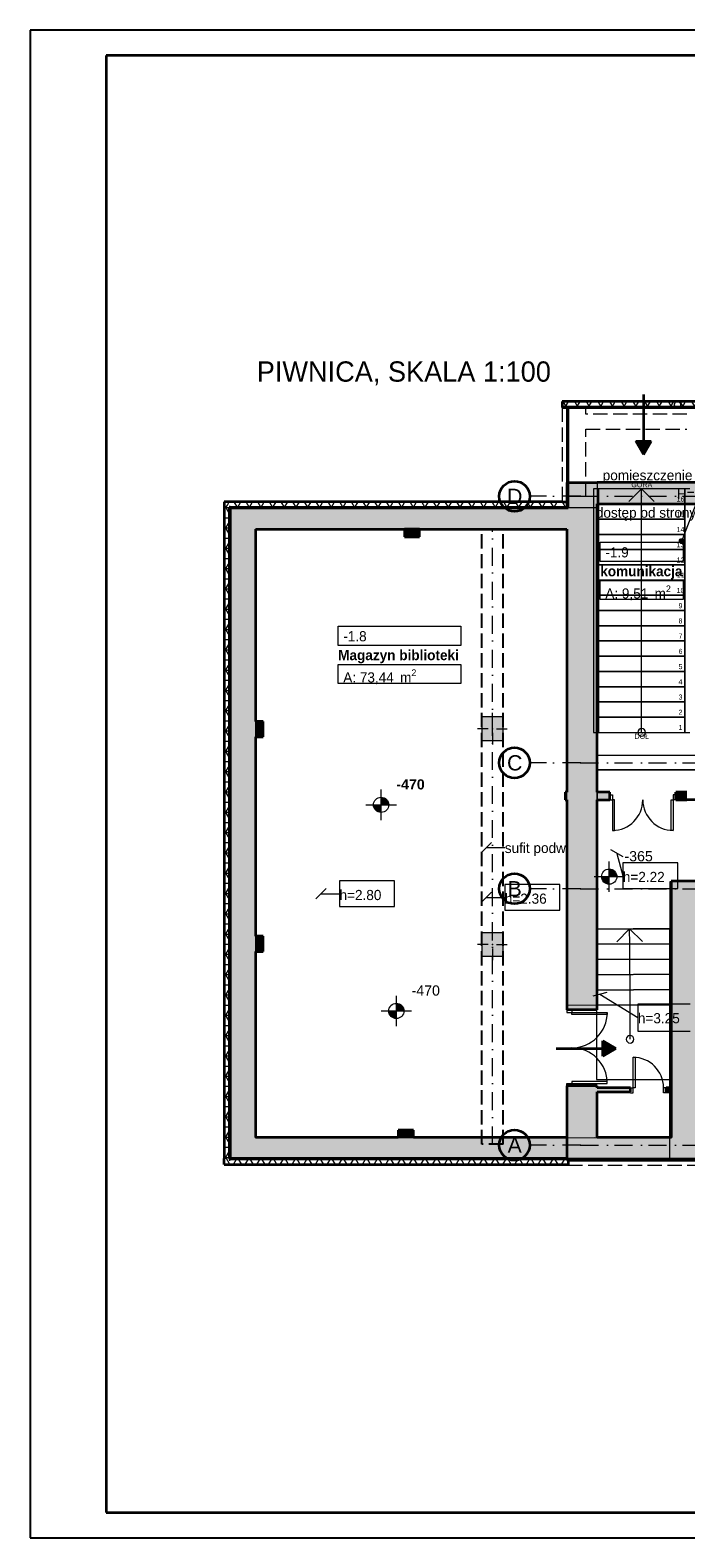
# Model space of a CAD drawing. Header units: millimetres. Extents: x 82175 to 237000, y 24756 to 471700.
# Tile 237 of 256: x 82175 to 95098, y 441492 to 471192. Entities that reach past the tile are written whole.
import ezdxf

# ---------------------------------------------------------------- set-up
doc = ezdxf.new("R2010")
doc.units = ezdxf.units.MM
for name, pattern in [('Krawędzie ukryte', [3.912222, 2.822222, -1.09]), ('Kropki i Kreski', [6.702778, 3.527778, -1.763889, 0, -1.411111]), ('Przerywana', [5.644444, 2.822222, -2.822222])]:
    doc.linetypes.add(name, pattern=pattern)
for name, color, linetype in [('- A - ocieplenie', 8, 'Continuous'), ('- strefy pomieszczeń', 8, 'Continuous'), ('2D - Ogólne', 8, 'Continuous'), ('CP_LINENORM', 253, 'Continuous'), ('Drzwi Archicad', 8, 'Continuous'), ('Instalacje - Wod_Kan', 8, 'Continuous'), ('Konstrukcja - Belki', 8, 'Continuous'), ('Konstrukcja - Siatka mod', 8, 'Continuous'), ('Konstrukcja - Stropy', 8, 'Continuous'), ('Konstrukcja - Słupy', 8, 'Continuous'), ('Konstrukcja - Ściany działowe', 8, 'Continuous'), ('Konstrukcja - Ściany nośne wew..P', 8, 'Continuous'), ('Konstrukcja - Ściany zewnętrzne', 8, 'Continuous'), ('Opisy - Etykiety', 8, 'Continuous'), ('Opisy - Tekst', 8, 'Continuous'), ('Wykończenie - Podłogi', 8, 'Continuous'), ('Wymiarowanie - Poziomy', 8, 'Continuous')]:
    doc.layers.add(name, color=color, linetype=linetype)
doc.layers.add('CP_FRREF', color=251, linetype='Continuous', lineweight=35)
doc.styles.add('STYL_AUTOMATYCZNY_1', font='arial.ttf')
doc.styles.add('STYL_AUTOMATYCZNY_3', font='arial.ttf')
doc.styles.add('STYL_AUTOMATYCZNY_4', font='arial.ttf')
doc.styles.add('STYL_AUTOMATYCZNY_5', font='txt')
doc.styles.add('STYL_AUTOMATYCZNY_6', font='txt')
doc.styles.add('STYL_AUTOMATYCZNY_9', font='txt')
pattern_1 = [(0, (-135208.59, 738186.62), (0, 200), []), (60, (-135208.59, 738186.62), (-173.20508, 100), []), (120, (-135208.59, 738186.62), (173.20508, 100), [])]

msp = doc.modelspace()

# ---------------------------------------------------------------- hatches: boundary and pattern name
at = {"layer": '- A - ocieplenie', "linetype": 'Continuous', "lineweight": 13}
h = msp.add_hatch(dxfattribs=at)
h.set_pattern_fill('Siatka_trójkątna_0001', color=8, style=0, pattern_type=2)
h.set_pattern_definition(pattern_1)
h.paths.add_polyline_path([(92660, 463759), (92780, 463759), (92660, 463879)])
h = msp.add_hatch(dxfattribs=at)
h.set_pattern_fill('Siatka_trójkątna_0001', color=8, style=0, pattern_type=2)
h.set_pattern_definition(pattern_1)
h.paths.add_polyline_path([(95740, 463879), (92660, 463879), (92780, 463759), (95620, 463759)])
h = msp.add_hatch(dxfattribs=at)
h.set_pattern_fill('Siatka_trójkątna_0001', color=8, style=0, pattern_type=2)
h.set_pattern_definition(pattern_1)
h.paths.add_polyline_path([(92760, 463759), (92760, 461779), (92780, 461779), (92780, 463759)])
h = msp.add_hatch(dxfattribs=at)
h.set_pattern_fill('Siatka_trójkątna_0001', color=8, style=0, pattern_type=2)
h.set_pattern_definition(pattern_1)
h.paths.add_polyline_path([(86000, 461779), (86120, 461779), (86000, 461899)])
h = msp.add_hatch(dxfattribs=at)
h.set_pattern_fill('Siatka_trójkątna_0001', color=8, style=0, pattern_type=2)
h.set_pattern_definition(pattern_1)
h.paths.add_polyline_path([(86000, 461899), (86120, 461779), (86120, 461899)])
h = msp.add_hatch(dxfattribs=at)
h.set_pattern_fill('Siatka_trójkątna_0001', color=8, style=0, pattern_type=2)
h.set_pattern_definition(pattern_1)
h.paths.add_polyline_path([(86120, 461779), (92780, 461779), (92660, 461899), (86120, 461899)])
h = msp.add_hatch(dxfattribs=at)
h.set_pattern_fill('Siatka_trójkątna_0001', color=8, style=0, pattern_type=2)
h.set_pattern_definition(pattern_1)
h.paths.add_polyline_path([(92660, 461899), (92780, 461779), (92780, 461899)])
h = msp.add_hatch(dxfattribs=at)
h.set_pattern_fill('Siatka_trójkątna_0001', color=8, style=0, pattern_type=2)
h.set_pattern_definition(pattern_1)
h.paths.add_polyline_path([(86000, 461779), (86000, 448966), (86120, 448966), (86120, 461779)])
h = msp.add_hatch(dxfattribs=at)
h.set_pattern_fill('Siatka_trójkątna_0001', color=256, style=0, pattern_type=2)
h.set_pattern_definition(pattern_1)
h.paths.add_polyline_path([(86100, 461799), (86120, 461779), (86120, 461799)])
h = msp.add_hatch(dxfattribs=at)
h.set_pattern_fill('Siatka_trójkątna_0001', color=8, style=0, pattern_type=2)
h.set_pattern_definition(pattern_1)
h.paths.add_polyline_path([(86100, 461779), (86100, 448966), (86120, 448966), (86120, 461779)])
h = msp.add_hatch(dxfattribs=at)
h.set_pattern_fill('Siatka_trójkątna_0001', color=256, style=0, pattern_type=2)
h.set_pattern_definition(pattern_1)
h.paths.add_polyline_path([(92760, 461779), (92780, 461779), (92760, 461799)])
h = msp.add_hatch(dxfattribs=at)
h.set_pattern_fill('Siatka_trójkątna_0001', color=8, style=0, pattern_type=2)
h.set_pattern_definition(pattern_1)
h.paths.add_polyline_path([(86120, 448966), (86000, 448966), (86000, 448846)])
h = msp.add_hatch(dxfattribs=at)
h.set_pattern_fill('Siatka_trójkątna_0001', color=8, style=0, pattern_type=2)
h.set_pattern_definition(pattern_1)
h.paths.add_polyline_path([(86120, 448966), (86000, 448846), (86120, 448846)])
h = msp.add_hatch(dxfattribs=at)
h.set_pattern_fill('Siatka_trójkątna_0001', color=8, style=0, pattern_type=2)
h.set_pattern_definition(pattern_1)
h.paths.add_polyline_path([(86120, 448846), (92780, 448846), (92780, 448966), (86120, 448966)])
h = msp.add_hatch(dxfattribs=at)
h.set_pattern_fill('Siatka_trójkątna_0001', color=8, style=0, pattern_type=2)
h.set_pattern_definition(pattern_1)
h.paths.add_polyline_path([(92780, 448934), (102116, 448934), (102116, 448954), (92780, 448954)])
at = {"linetype": 'Continuous', "lineweight": 35}
for points in [[(94265, 462834), (94415, 463094), (94115, 463094)], [(93720, 451130), (93460, 451280), (93460, 450980)]]:
    msp.add_hatch(color=8, dxfattribs=at).paths.add_polyline_path(points)
at = {"layer": '2D - Ogólne', "linetype": 'Continuous', "lineweight": 13}
msp.add_hatch(color=8, dxfattribs=at).paths.add_polyline_path([(94970, 461128), (94974, 461109), (94985, 461093), (95001, 461082), (95020, 461078), (95039, 461082), (95055, 461093), (95066, 461109), (95070, 461128), (95066, 461147), (95055, 461164), (95039, 461174), (95020, 461178), (95001, 461174), (94985, 461164), (94974, 461147)])
at = {"layer": 'Konstrukcja - Słupy', "linetype": 'Continuous', "lineweight": 13}
for points in [[(91075, 457202), (91495, 457202), (91495, 457662), (91075, 457662)], [(91075, 452952), (91495, 452952), (91495, 453412), (91075, 453412)]]:
    msp.add_hatch(color=8, dxfattribs=at).paths.add_polyline_path(points)
at = {"layer": 'Konstrukcja - Ściany działowe', "linetype": 'Continuous', "lineweight": 13}
for points in [[(92717, 456178), (92717, 456028), (93600, 456028), (93600, 456178)], [(94900, 456178), (94900, 456028), (95120, 456028), (95120, 456178)], [(93350, 450358), (93350, 450278), (94008, 450278), (94008, 450358)], [(94708, 450358), (94708, 450278), (94770, 450278), (94770, 450358)]]:
    msp.add_hatch(color=8, dxfattribs=at).paths.add_polyline_path(points)
at = {"layer": 'Konstrukcja - Ściany nośne wew..P', "linetype": 'Continuous', "lineweight": 13}
for points in [[(92750, 462279), (93350, 461859), (93350, 462279)], [(92750, 461859), (93350, 461859), (92750, 462279)], [(92750, 461859), (92750, 456626), (93350, 456626), (93350, 461859)], [(89850, 461214), (89850, 461359), (89550, 461359), (89550, 461214)], [(86765, 457574), (86620, 457574), (86620, 457274), (86765, 457274)], [(92750, 456178), (93350, 456178), (93350, 456626), (92750, 456626)], [(92750, 455806), (93350, 455806), (93350, 456028), (92750, 456028)], [(93350, 451894), (93350, 455806), (92750, 455806), (92750, 451894)], [(95620, 449379), (95620, 454427), (94810, 454427), (94810, 449379)], [(86765, 453344), (86620, 453344), (86620, 453044), (86765, 453044)], [(93350, 449379), (93350, 450394), (92750, 450394), (92750, 449379)], [(89430, 449524), (89430, 449379), (89730, 449379), (89730, 449524)], [(93350, 449379), (92750, 448959), (93350, 448959)], [(93350, 449379), (92750, 449379), (92750, 448959)], [(93350, 448959), (94810, 448959), (94810, 449379), (93350, 449379)], [(95620, 449379), (94810, 448959), (95620, 448959)], [(95620, 449379), (94810, 449379), (94810, 448959)]]:
    msp.add_hatch(color=8, dxfattribs=at).paths.add_polyline_path(points)
at = {"layer": 'Konstrukcja - Ściany zewnętrzne', "linetype": 'Continuous', "lineweight": 13}
for points in [[(93350, 461859), (95578, 461859), (95578, 462279), (93350, 462279)], [(86120, 461779), (86620, 461359), (86620, 461779)], [(86120, 461359), (86620, 461359), (86120, 461779)], [(86620, 461359), (92750, 461359), (92750, 461779), (86620, 461779)], [(86120, 461359), (86120, 449379), (86620, 449379), (86620, 461359)], [(86620, 449379), (86120, 448959), (86620, 448959)], [(86620, 449379), (86120, 449379), (86120, 448959)], [(86620, 448959), (92750, 448959), (92750, 449379), (86620, 449379)]]:
    msp.add_hatch(color=8, dxfattribs=at).paths.add_polyline_path(points)
at = {"layer": 'Wymiarowanie - Poziomy', "linetype": 'Continuous', "lineweight": 13}
for points in [[(89092, 455932), (88942, 455932), (88953, 455875), (88986, 455826), (89034, 455794), (89092, 455782)], [(89092, 455932), (89242, 455932), (89230, 455990), (89198, 456038), (89149, 456071), (89092, 456082)], [(93588, 454517), (93438, 454517), (93450, 454460), (93482, 454411), (93531, 454378), (93588, 454367)], [(93588, 454517), (93738, 454517), (93727, 454574), (93694, 454623), (93646, 454656), (93588, 454667)], [(89392, 451871), (89242, 451871), (89254, 451814), (89286, 451765), (89335, 451732), (89392, 451721)], [(89392, 451871), (89542, 451871), (89531, 451928), (89498, 451977), (89450, 452010), (89392, 452021)]]:
    msp.add_hatch(color=8, dxfattribs=at).paths.add_polyline_path(points)

# ---------------------------------------------------------------- linework, layer by layer
at = {"layer": '- A - ocieplenie', "color": 8, "linetype": 'Continuous', "lineweight": 35, "ltscale": 100}
for p, q in [((92660, 463759), (92780, 463759)), ((92660, 463759), (92780, 463759)), ((92660, 461899), (92780, 461899)), ((92660, 461899), (92780, 461899)), ((86120, 461799), (86120, 461779)), ((86120, 461799), (86120, 461779)), ((92760, 461799), (92760, 461779)), ((92760, 461799), (92760, 461779)), ((86120, 448946), (86120, 448966)), ((86120, 448946), (86120, 448966))]:
    msp.add_line(p, q, dxfattribs=at)
at = {"layer": '- A - ocieplenie', "color": 8, "linetype": 'Continuous', "lineweight": 35, "ltscale": 100, "flags": 128}
for points in [[(92660, 463879), (92660, 463759)], [(95740, 463879), (92660, 463879)], [(92760, 463759), (92760, 461799)], [(92780, 463759), (95620, 463759)], [(92780, 461779), (92780, 463759)], [(86000, 461899), (86000, 461779)], [(92660, 461899), (86000, 461899)], [(92780, 461779), (92780, 461899)], [(86000, 461779), (86000, 448966)], [(86100, 461799), (86120, 461799)], [(86100, 461779), (86100, 448966)], [(86120, 448966), (86120, 461779)], [(86120, 461779), (92780, 461779)], [(86120, 448966), (86120, 461779)], [(92780, 461779), (92760, 461779)], [(86000, 448846), (86000, 448966)], [(86000, 448846), (92780, 448846)], [(86100, 448946), (86120, 448946)], [(92780, 448966), (86120, 448966)], [(92780, 448966), (92780, 448846)], [(102116, 448954), (92780, 448954)], [(92780, 448934), (102116, 448934)]]:
    msp.add_lwpolyline(points, dxfattribs=at)
at = {"layer": '- A - ocieplenie', "color": 8, "linetype": 'Krawędzie ukryte', "lineweight": 20, "ltscale": 100, "flags": 128}
for points in [[(92660, 463759), (92660, 461899)], [(92780, 461899), (92780, 463759)], [(102116, 448954), (92780, 448954)], [(92780, 448934), (92780, 448834)], [(92780, 448834), (102116, 448834)]]:
    msp.add_lwpolyline(points, dxfattribs=at)
at = {"layer": '- A - ocieplenie', "color": 8, "linetype": 'Continuous', "lineweight": 20, "ltscale": 100, "flags": 128}
for points in [[(92760, 461799), (86120, 461799)], [(86120, 461779), (92760, 461779)], [(92780, 448966), (86120, 448966)], [(86120, 448946), (92780, 448946)], [(92780, 448966), (92780, 448946)]]:
    msp.add_lwpolyline(points, dxfattribs=at)
at = {"layer": '- strefy pomieszczeń', "color": 8, "linetype": 'Continuous', "lineweight": 13, "ltscale": 100}
for p, q in [((93411, 461103), (95043, 461103)), ((93411, 460727), (93411, 461103)), ((95043, 461103), (95043, 460727)), ((95043, 460727), (93411, 460727)), ((93411, 460350), (95043, 460350)), ((93411, 459974), (93411, 460350)), ((95043, 460350), (95043, 459974)), ((95043, 459974), (93411, 459974)), ((88246, 459450), (90665, 459450)), ((88246, 459073), (88246, 459450)), ((90665, 459450), (90665, 459073)), ((90665, 459073), (88246, 459073)), ((88246, 458697), (90665, 458697)), ((88246, 458320), (88246, 458697)), ((90665, 458697), (90665, 458320)), ((90665, 458320), (88246, 458320))]:
    msp.add_line(p, q, dxfattribs=at)
at = {"color": 8, "linetype": 'Continuous', "lineweight": 35, "ltscale": 100}
for p, q in [((94265, 464015), (94265, 463094)), ((94115, 463094), (94415, 463094)), ((94265, 462834), (94115, 463094)), ((94265, 462834), (94415, 463094)), ((93460, 450980), (93460, 451280)), ((93720, 451130), (93460, 451280)), ((92540, 451130), (93460, 451130)), ((93720, 451130), (93460, 450980))]:
    msp.add_line(p, q, dxfattribs=at)
at = {"color": 8, "linetype": 'Continuous', "lineweight": 18, "ltscale": 100}
for p, q in [((93377, 462159), (93277, 462159)), ((93277, 462159), (93277, 457359)), ((93377, 457359), (93377, 462159)), ((95077, 462159), (93377, 462159)), ((93377, 462159), (93377, 461859)), ((93977, 461909), (94227, 462159)), ((94227, 461859), (94227, 462159)), ((94227, 462159), (94477, 461909)), ((95177, 462159), (95077, 462159)), ((95077, 462159), (95077, 457359)), ((95077, 461859), (95077, 462159)), ((95077, 461859), (93377, 461859)), ((93377, 461859), (93377, 461559)), ((93377, 461859), (95077, 461859)), ((94227, 457659), (94227, 461859)), ((95077, 461559), (95077, 461859)), ((95077, 461559), (93377, 461559)), ((93377, 461559), (93377, 461259)), ((93377, 461559), (95077, 461559)), ((95077, 461259), (95077, 461559)), ((95077, 461259), (93377, 461259)), ((93377, 461259), (93377, 460959)), ((93377, 461259), (95077, 461259)), ((95077, 460959), (95077, 461259)), ((95077, 460959), (93377, 460959)), ((93377, 460959), (93377, 460659)), ((93377, 460959), (95077, 460959)), ((95077, 460659), (95077, 460959)), ((95077, 460659), (93377, 460659)), ((93377, 460659), (93377, 460359)), ((93377, 460659), (95077, 460659)), ((95077, 460359), (95077, 460659)), ((95077, 460359), (93377, 460359)), ((93377, 460359), (93377, 460059)), ((93377, 460359), (95077, 460359)), ((95077, 460059), (95077, 460359)), ((95077, 460059), (93377, 460059)), ((93377, 460059), (93377, 459759)), ((93377, 460059), (95077, 460059)), ((95077, 459759), (95077, 460059)), ((95077, 459759), (93377, 459759)), ((93377, 459759), (93377, 459459)), ((93377, 459759), (95077, 459759)), ((95077, 459459), (95077, 459759)), ((95077, 459459), (93377, 459459)), ((93377, 459459), (93377, 459159)), ((93377, 459459), (95077, 459459)), ((95077, 459159), (95077, 459459)), ((95077, 459159), (93377, 459159)), ((93377, 459159), (93377, 458859)), ((93377, 459159), (95077, 459159)), ((95077, 458859), (95077, 459159)), ((95077, 458859), (93377, 458859)), ((93377, 458859), (93377, 458559)), ((93377, 458859), (95077, 458859)), ((95077, 458559), (95077, 458859)), ((95077, 458559), (93377, 458559)), ((93377, 458559), (93377, 458259)), ((93377, 458559), (95077, 458559)), ((95077, 458259), (95077, 458559)), ((95077, 458259), (93377, 458259)), ((93377, 458259), (93377, 457959)), ((93377, 458259), (95077, 458259)), ((95077, 457959), (95077, 458259)), ((95077, 457959), (93377, 457959)), ((93377, 457959), (93377, 457659)), ((93377, 457959), (95077, 457959)), ((95077, 457659), (95077, 457959)), ((95077, 457659), (93377, 457659)), ((93377, 457659), (93377, 457359)), ((93377, 457659), (95077, 457659)), ((94227, 457359), (94227, 457659)), ((95077, 457359), (95077, 457659)), ((93277, 457359), (93377, 457359)), ((93377, 457359), (95077, 457359)), ((95077, 457359), (95177, 457359)), ((94780, 453493), (93340, 453484)), ((93340, 453484), (93342, 453184)), ((93741, 453236), (93990, 453488)), ((93992, 453188), (93990, 453488)), ((93990, 453488), (94241, 453240)), ((94782, 453193), (94780, 453493)), ((94782, 453193), (93342, 453184)), ((93342, 453184), (94782, 453193)), ((93342, 453184), (93344, 452884)), ((93999, 451988), (93992, 453188)), ((94784, 452893), (94782, 453193)), ((94784, 452893), (93344, 452884)), ((93344, 452884), (94784, 452893)), ((93344, 452884), (93345, 452584)), ((94785, 452593), (94784, 452893)), ((94785, 452593), (93345, 452584)), ((93345, 452584), (94785, 452593)), ((93345, 452584), (93347, 452284)), ((94787, 452293), (94785, 452593)), ((94787, 452293), (93347, 452284)), ((93347, 452284), (94787, 452293)), ((93347, 452284), (93349, 451984)), ((94789, 451993), (94787, 452293)), ((93339, 451964), (93339, 450524)), ((93349, 451964), (93339, 451964)), ((94789, 451993), (93349, 451984)), ((93349, 451984), (94789, 451993)), ((93349, 451984), (93349, 451964)), ((93999, 451986), (93999, 451988)), ((93999, 451314), (93999, 451986)), ((94789, 451988), (94789, 451993)), ((94789, 450524), (94789, 451988)), ((93339, 450524), (94789, 450524))]:
    msp.add_line(p, q, dxfattribs=at)
for centre, start, end in [((94227, 457359), 0, 180), ((94227, 457359), 180, 0), ((93999, 451314), 0, 180), ((93999, 451314), 180, 0)]:
    msp.add_arc(centre, 75, start, end, dxfattribs=at)
at = {"layer": '2D - Ogólne', "color": 8, "linetype": 'Continuous', "lineweight": 20, "ltscale": 100}
msp.add_line((95038, 461175), (96236, 464311), dxfattribs=at)
at = {"layer": '2D - Ogólne', "color": 8, "linetype": 'Continuous', "lineweight": 13, "ltscale": 100}
msp.add_circle((95020, 461128), 50, dxfattribs=at)
at = {"layer": 'CP_FRREF'}
for p, q in [((136675, 470692), (83675, 470692)), ((83675, 470692), (83675, 441992)), ((83675, 441992), (136675, 441992))]:
    msp.add_line(p, q, dxfattribs=at)
at = {"layer": 'CP_LINENORM', "linetype": 'Continuous'}
for p, q in [((137175, 471192), (82175, 471192)), ((82175, 471192), (82175, 441492)), ((82175, 441492), (137175, 441492))]:
    msp.add_line(p, q, dxfattribs=at)
at = {"layer": 'Drzwi Archicad', "color": 8, "linetype": 'Continuous', "lineweight": 13, "ltscale": 100}
for p, q in [((93600, 456128), (93650, 456128)), ((93600, 456028), (93650, 456028)), ((93650, 456128), (93650, 456028)), ((93650, 456028), (93650, 455428)), ((93690, 456028), (93650, 456028)), ((93690, 455428), (93690, 456028)), ((94810, 455428), (94810, 456028)), ((94810, 456028), (94850, 456028)), ((94900, 456128), (94850, 456128)), ((94850, 456128), (94850, 456028)), ((94900, 456028), (94850, 456028)), ((94850, 456028), (94850, 455428)), ((93650, 455428), (93690, 455428)), ((94850, 455428), (94810, 455428)), ((92750, 451894), (92750, 451844)), ((92750, 451844), (92850, 451844)), ((92850, 451894), (92850, 451844)), ((92850, 451844), (93550, 451844)), ((92850, 451804), (92850, 451844)), ((93550, 451804), (92850, 451804)), ((93550, 451844), (93550, 451804)), ((94058, 450358), (94058, 450958)), ((94058, 450958), (94098, 450958)), ((94098, 450958), (94098, 450358)), ((92750, 450394), (92750, 450444)), ((92750, 450444), (92850, 450444)), ((93550, 450484), (92850, 450484)), ((92850, 450484), (92850, 450444)), ((92850, 450394), (92850, 450444)), ((92850, 450444), (93550, 450444)), ((93550, 450444), (93550, 450484)), ((94008, 450358), (94058, 450358)), ((94008, 450258), (94058, 450258)), ((94058, 450258), (94058, 450358)), ((94098, 450358), (94058, 450358)), ((94708, 450358), (94658, 450358)), ((94658, 450258), (94658, 450358)), ((94708, 450258), (94658, 450258))]:
    msp.add_line(p, q, dxfattribs=at)
at = {"layer": 'Drzwi Archicad', "color": 8, "linetype": 'Continuous', "lineweight": 35, "ltscale": 100}
for p, q in [((95620, 456028), (95060, 456028)), ((95620, 454427), (95060, 454427))]:
    msp.add_line(p, q, dxfattribs=at)
at = {"layer": 'Drzwi Archicad', "color": 8, "linetype": 'Continuous', "lineweight": 13, "ltscale": 100}
for centre, radius, start, end in [((93650, 456028), 600, 270, 0), ((94850, 456028), 600, 180, 270), ((92850, 451844), 700, 270, 0), ((92850, 450444), 700, 0, 90), ((94058, 450358), 600, 0, 90)]:
    msp.add_arc(centre, radius, start, end, dxfattribs=at)
at = {"layer": 'Instalacje - Wod_Kan', "color": 8, "linetype": 'Przerywana', "lineweight": 20, "ltscale": 100, "flags": 128}
for points in [[(94935, 463879, 0.414214), (94870, 463814, 0.414214), (94935, 463749, 0.414214), (95000, 463814, 0.414214)], [(94935, 463874, -1), (94935, 463754, -1)]]:
    msp.add_lwpolyline(points, format="xyb", close=True, dxfattribs=at)
at = {"layer": 'Konstrukcja - Belki', "color": 8, "linetype": 'Krawędzie ukryte', "lineweight": 25, "ltscale": 100}
for p, q in [((91075, 449245), (91075, 461359)), ((91495, 461359), (91075, 461359)), ((91495, 449245), (91495, 461359)), ((91495, 449245), (91075, 449245))]:
    msp.add_line(p, q, dxfattribs=at)
at = {"layer": 'Konstrukcja - Belki', "color": 8, "linetype": 'Kropki i Kreski', "lineweight": 13, "ltscale": 100}
msp.add_line((91285, 449245), (91285, 461359), dxfattribs=at)
at = {"layer": 'Konstrukcja - Siatka mod', "color": 8, "linetype": 'Kropki i Kreski', "lineweight": 13, "ltscale": 100}
for p, q in [((93022, 462009), (92022, 462009)), ((93022, 462009), (122467, 462009)), ((93022, 456759), (92022, 456759)), ((93022, 456759), (122467, 456759)), ((93022, 454279), (92022, 454279)), ((93022, 454279), (122467, 454279)), ((93022, 449229), (92022, 449229)), ((93022, 449229), (122467, 449229))]:
    msp.add_line(p, q, dxfattribs=at)
at = {"layer": 'Konstrukcja - Siatka mod', "color": 8, "linetype": 'Continuous', "lineweight": 35, "ltscale": 100}
for centre in [(91722, 462009), (91722, 456759), (91722, 454279), (91722, 449229)]:
    msp.add_circle(centre, 300, dxfattribs=at)
at = {"layer": 'Konstrukcja - Siatka mod', "color": 8, "linetype": 'Kropki i Kreski', "lineweight": 13, "ltscale": 100}
for p in [(93022, 462009), (93022, 462009), (93022, 456759), (93022, 456759), (93022, 454279), (93022, 454279), (93022, 449229), (93022, 449229)]:
    msp.add_point(p, dxfattribs=at)
at = {"layer": 'Konstrukcja - Stropy', "color": 8, "linetype": 'Continuous', "lineweight": 13, "ltscale": 100, "flags": 128}
for points in [[(113520, 462289), (93350, 462289), (93350, 456620), (95620, 456620), (95620, 454427), (104440, 454427), (104440, 456609), (113520, 456609)], [(93350, 461779), (86120, 461779), (86120, 448954), (92929, 448961), (92929, 448961), (94780, 448954), (94780, 453493), (93350, 453484)], [(93350, 461779), (86120, 461779), (86120, 448954), (92929, 448961), (92929, 448961), (94780, 448954), (94780, 453493), (93350, 453484)], [(93350, 453487), (94791, 453487), (94791, 454422), (97556, 454422), (97556, 456178), (96520, 456178), (96520, 456620), (93350, 456620)], [(93350, 453487), (94791, 453487), (94791, 454422), (97556, 454422), (97556, 456178), (96520, 456178), (96520, 456620), (93350, 456620)]]:
    msp.add_lwpolyline(points, close=True, dxfattribs=at)
at = {"layer": 'Konstrukcja - Słupy', "color": 8, "linetype": 'Continuous', "lineweight": 13, "ltscale": 100}
for p, q in [((91285, 457512), (91285, 457742)), ((91205, 457432), (90995, 457432)), ((91365, 457432), (91575, 457432)), ((91285, 457352), (91285, 457122)), ((91285, 453262), (91285, 453492)), ((91205, 453182), (90995, 453182)), ((91285, 453102), (91285, 452872)), ((91365, 453182), (91575, 453182))]:
    msp.add_line(p, q, dxfattribs=at)
at = {"layer": 'Konstrukcja - Słupy', "color": 8, "linetype": 'Continuous', "lineweight": 13, "ltscale": 100, "flags": 128}
for points in [[(91075, 457202), (91495, 457202), (91495, 457662), (91075, 457662)], [(91075, 452952), (91495, 452952), (91495, 453412), (91075, 453412)]]:
    msp.add_lwpolyline(points, close=True, dxfattribs=at)
at = {"layer": 'Konstrukcja - Słupy', "color": 8, "linetype": 'Continuous', "lineweight": 13, "ltscale": 100}
for p in [(91285, 457432), (91285, 453182)]:
    msp.add_point(p, dxfattribs=at)
at = {"layer": 'Konstrukcja - Ściany działowe', "color": 8, "linetype": 'Continuous', "lineweight": 35, "ltscale": 100}
for p, q in [((93600, 456028), (93600, 456178)), ((94900, 456028), (94900, 456178)), ((94008, 450278), (94008, 450358)), ((94708, 450278), (94708, 450358))]:
    msp.add_line(p, q, dxfattribs=at)
at = {"layer": 'Konstrukcja - Ściany działowe', "color": 8, "linetype": 'Continuous', "lineweight": 35, "ltscale": 100, "flags": 128}
for points in [[(92750, 456178), (92717, 456178)], [(92717, 456178), (92717, 456028)], [(92717, 456028), (92750, 456028)], [(93600, 456178), (93350, 456178)], [(93350, 456028), (93600, 456028)], [(95120, 456178), (94900, 456178)], [(94900, 456028), (95120, 456028)], [(94008, 450358), (93350, 450358)], [(93350, 450278), (94008, 450278)], [(94770, 450358), (94708, 450358)], [(94708, 450278), (94770, 450278)], [(94770, 450278), (94770, 450358)]]:
    msp.add_lwpolyline(points, dxfattribs=at)
at = {"layer": 'Konstrukcja - Ściany nośne wew..P', "color": 8, "linetype": 'Continuous', "lineweight": 35, "ltscale": 100}
for p, q in [((95620, 456028), (95060, 456028)), ((95620, 454427), (95060, 454427)), ((93350, 451894), (92750, 451894)), ((93350, 450394), (92750, 450394))]:
    msp.add_line(p, q, dxfattribs=at)
at = {"layer": 'Konstrukcja - Ściany nośne wew..P', "color": 8, "linetype": 'Continuous', "lineweight": 35, "ltscale": 100, "flags": 128}
for points in [[(92750, 462279), (92750, 461779)], [(93350, 456626), (93350, 461859)], [(89850, 461359), (89550, 461359)], [(89550, 461359), (89550, 461214)], [(89850, 461214), (89850, 461359)], [(92750, 461359), (92750, 456626)], [(89550, 461214), (89850, 461214)], [(86765, 457574), (86620, 457574)], [(86765, 457274), (86765, 457574)], [(86620, 457274), (86765, 457274)], [(92750, 456626), (92750, 456178)], [(93350, 456178), (93350, 456626)], [(92750, 456028), (92750, 455806)], [(93350, 455806), (93350, 456028)], [(92750, 455806), (92750, 451894)], [(93350, 451894), (93350, 455806)], [(94810, 454427), (94810, 449379)], [(95060, 454427), (94810, 454427)], [(86765, 453344), (86620, 453344)], [(86765, 453044), (86765, 453344)], [(86620, 453044), (86765, 453044)], [(92750, 450394), (92750, 448959)], [(93350, 450358), (93350, 450394)], [(93350, 449379), (93350, 450278)], [(89430, 449524), (89430, 449379)], [(89730, 449524), (89430, 449524)], [(89730, 449379), (89730, 449524)], [(94810, 449379), (93350, 449379)], [(92750, 448959), (93350, 448959)], [(93350, 448959), (94810, 448959)]]:
    msp.add_lwpolyline(points, dxfattribs=at)
at = {"layer": 'Konstrukcja - Ściany zewnętrzne', "color": 8, "linetype": 'Krawędzie ukryte', "lineweight": 20, "ltscale": 100, "flags": 128}
for points in [[(92780, 463759), (92780, 463629)], [(93130, 463759), (92780, 463759)], [(93130, 463629), (93130, 463759)], [(95120, 463629), (93130, 463629)], [(92780, 463329), (92780, 462009)], [(93130, 463329), (95120, 463329)], [(93130, 462009), (93130, 463329)], [(92780, 462009), (93130, 462009)]]:
    msp.add_lwpolyline(points, dxfattribs=at)
at = {"layer": 'Konstrukcja - Ściany zewnętrzne', "color": 8, "linetype": 'Continuous', "lineweight": 35, "ltscale": 100, "flags": 128}
for points in [[(92750, 462279), (93350, 462279)], [(95578, 462279), (93350, 462279)], [(93350, 461859), (95578, 461859)], [(86120, 461779), (86620, 461779)], [(86120, 461779), (86120, 448959)], [(92750, 461779), (86620, 461779)], [(86620, 461359), (92750, 461359)], [(86620, 457574), (86620, 461359)], [(86620, 453344), (86620, 457274)], [(86620, 449379), (86620, 453044)], [(89430, 449379), (86620, 449379)], [(92750, 449379), (89730, 449379)], [(92750, 449379), (92750, 448959)], [(86120, 448959), (86620, 448959)], [(86620, 448959), (92750, 448959)], [(94810, 448959), (95620, 448959)]]:
    msp.add_lwpolyline(points, dxfattribs=at)
at = {"layer": 'Opisy - Etykiety', "color": 8, "linetype": 'Continuous', "lineweight": 13, "ltscale": 100}
for p, q in [((91266, 455189), (91066, 454989)), ((91166, 455089), (91530, 455089)), ((93863, 454904), (93619, 455046)), ((93741, 454975), (93856, 454536)), ((94938, 454789), (93856, 454789)), ((93856, 454789), (93856, 454283)), ((94938, 454283), (94938, 454789)), ((89354, 454434), (88272, 454434)), ((88272, 454434), (88272, 453928)), ((89354, 453928), (89354, 454434)), ((88008, 454281), (87808, 454081)), ((87908, 454181), (88272, 454181)), ((91266, 454209), (91066, 454009)), ((92612, 454362), (91530, 454362)), ((91530, 454362), (91530, 453856)), ((92612, 453856), (92612, 454362)), ((93856, 454283), (94938, 454283)), ((88272, 453928), (89354, 453928)), ((91166, 454109), (91530, 454109)), ((91530, 453856), (92612, 453856)), ((93538, 452232), (93263, 452165)), ((93401, 452199), (94153, 451739)), ((95184, 452008), (94153, 452008)), ((94153, 452008), (94153, 451471)), ((94153, 451471), (95184, 451471))]:
    msp.add_line(p, q, dxfattribs=at)
at = {"layer": 'Wykończenie - Podłogi', "color": 8, "linetype": 'Continuous', "lineweight": 13, "ltscale": 100, "flags": 128}
for points in [[(113220, 461868), (93350, 461868), (93350, 456909), (95620, 456909), (95620, 454427), (102983, 454427), (102983, 456909), (107020, 456909), (107020, 458925), (109672, 458925), (109672, 456909), (113220, 456909)], [(86615, 461364), (86615, 449371), (93305, 449378), (94815, 449372), (94815, 451981), (92755, 451986), (92755, 461364)]]:
    msp.add_lwpolyline(points, close=True, dxfattribs=at)
at = {"layer": 'Wymiarowanie - Poziomy', "color": 8, "linetype": 'Continuous', "lineweight": 13, "ltscale": 100}
for p, q in [((89092, 455632), (89092, 456232)), ((88792, 455932), (89392, 455932)), ((93588, 454217), (93588, 454817)), ((93288, 454517), (93888, 454517)), ((89392, 451571), (89392, 452171)), ((89092, 451871), (89692, 451871))]:
    msp.add_line(p, q, dxfattribs=at)
for centre in [(89092, 455932), (93588, 454517), (89392, 451871)]:
    msp.add_circle(centre, 150, dxfattribs=at)

# ---------------------------------------------------------------- texts
at = {"layer": '- strefy pomieszczeń', "color": 8, "linetype": 'Continuous', "lineweight": 13, "char_height": 200, "attachment_point": 1}
for s, insert, style in [('\\A1;{\\pql;\\pt0,500;\\fGeneva CE|b0|i0|c0|p0;\\W1.000000;-1.9\\fGeneva CE|b0|i0|c0|p0;\\W1.000000;\\A1{\\H.66x;\\S^  ;}\\fGeneva CE|b0|i0|c0|p0;\\W1.000000;\\fGeneva CE|b0|i0|c0|p0;\\W1.000000;\\A1{\\H.66x;\\S^  ;}}', (93511, 461006), 'STYL_AUTOMATYCZNY_6'), ('\\A1;{\\pql;\\pt0,500;\\fGeneva CE|b1|i0|c0|p0;\\W1.000000;komunikacja\\fGeneva CE|b1|i0|c0|p0;\\W1.000000;\\A1{\\H.66x;\\S^  ;}\\fGeneva CE|b1|i0|c0|p0;\\W1.000000;\\fGeneva CE|b1|i0|c0|p0;\\W1.000000;\\A1{\\H.66x;\\S^  ;}}', (93411, 460634), 'STYL_AUTOMATYCZNY_9'), ('\\A1;{\\pql;\\pt0,500;\\fGeneva CE|b0|i0|c0|p0;\\W1.000000;A: 9,51\\fGeneva CE|b0|i0|c0|p0;\\W1.000000;\\A1{\\H.66x;\\S^  ;}\\fGeneva CE|b0|i0|c0|p0;\\W1.000000; m\\fGeneva CE|b0|i0|c0|p0;\\W1.000000;\\A1{\\H.66x;\\S2^  ;}}', (93511, 460253), 'STYL_AUTOMATYCZNY_6'), ('\\A1;{\\pql;\\pt0,500;\\fGeneva CE|b0|i0|c0|p0;\\W1.000000;-1.8\\fGeneva CE|b0|i0|c0|p0;\\W1.000000;\\A1{\\H.66x;\\S^  ;}\\fGeneva CE|b0|i0|c0|p0;\\W1.000000;\\fGeneva CE|b0|i0|c0|p0;\\W1.000000;\\A1{\\H.66x;\\S^  ;}}', (88346, 459353), 'STYL_AUTOMATYCZNY_6'), ('\\A1;{\\pql;\\pt0,500;\\fGeneva CE|b1|i0|c0|p0;\\W1.000000;Magazyn biblioteki\\fGeneva CE|b1|i0|c0|p0;\\W1.000000;\\A1{\\H.66x;\\S^  ;}\\fGeneva CE|b1|i0|c0|p0;\\W1.000000;\\fGeneva CE|b1|i0|c0|p0;\\W1.000000;\\A1{\\H.66x;\\S^  ;}}', (88246, 458981), 'STYL_AUTOMATYCZNY_9'), ('\\A1;{\\pql;\\pt0,500;\\fGeneva CE|b0|i0|c0|p0;\\W1.000000;A: 73,44\\fGeneva CE|b0|i0|c0|p0;\\W1.000000;\\A1{\\H.66x;\\S^  ;}\\fGeneva CE|b0|i0|c0|p0;\\W1.000000; m\\fGeneva CE|b0|i0|c0|p0;\\W1.000000;\\A1{\\H.66x;\\S2^  ;}}', (88346, 458600), 'STYL_AUTOMATYCZNY_6')]:
    msp.add_mtext(s, dxfattribs=dict(at, insert=insert, style=style))
at = {"color": 8, "linetype": 'Continuous', "lineweight": 20, "insert": (96581, 462025), "char_height": 200, "attachment_point": 6, "line_spacing_factor": 1.104894, "style": 'STYL_AUTOMATYCZNY_6'}
msp.add_mtext('\\A1;{\\pqr;\\fGeneva CE|b0|i0|c0|p0;\\W1.000000;pomieszczenie techniczne \\P\\pqr;\\fGeneva CE|b0|i0|c0|p0;\\W1.000000;H= ca. 160cm\\P\\pqr;\\fGeneva CE|b0|i0|c0|p0;\\W1.000000;dostęp od strony pom \\fGeneva CE|b0|i0|c0|p0;\\W1.000000;-\\fGeneva CE|b0|i0|c0|p0;\\W1.000000;1.1\\fGeneva CE|b0|i0|c0|p0;\\W1.000000;0}', dxfattribs=at)
at = {"color": 8, "linetype": 'Continuous', "lineweight": 15, "char_height": 100, "attachment_point": 4, "style": 'STYL_AUTOMATYCZNY_1'}
for s, insert in [('\\A1;{\\pql;\\fArial|b0|i0|c238|p0;\\W1.000000;GÓRA}', (94025, 462237)), ('\\A1;{\\pql;\\fArial|b0|i0|c238|p0;\\W1.000000;16}', (94916, 461954)), ('\\A1;{\\pql;\\fArial|b0|i0|c238|p0;\\W1.000000;15}', (94916, 461654)), ('\\A1;{\\pql;\\fArial|b0|i0|c238|p0;\\W1.000000;14}', (94916, 461355)), ('\\A1;{\\pql;\\fArial|b0|i0|c238|p0;\\W1.000000;13}', (94916, 461054)), ('\\A1;{\\pql;\\fArial|b0|i0|c238|p0;\\W1.000000;12}', (94916, 460755)), ('\\A1;{\\pql;\\fArial|b0|i0|c238|p0;\\W1.000000;11}', (94921, 460455)), ('\\A1;{\\pql;\\fArial|b0|i0|c238|p0;\\W1.000000;10}', (94916, 460154)), ('\\A1;{\\pql;\\fArial|b0|i0|c238|p0;\\W1.000000;9}', (94954, 459854)), ('\\A1;{\\pql;\\fArial|b0|i0|c238|p0;\\W1.000000;8}', (94954, 459554)), ('\\A1;{\\pql;\\fArial|b0|i0|c238|p0;\\W1.000000;7}', (94954, 459255)), ('\\A1;{\\pql;\\fArial|b0|i0|c238|p0;\\W1.000000;6}', (94954, 458954)), ('\\A1;{\\pql;\\fArial|b0|i0|c238|p0;\\W1.000000;5}', (94954, 458654)), ('\\A1;{\\pql;\\fArial|b0|i0|c238|p0;\\W1.000000;4}', (94954, 458355)), ('\\A1;{\\pql;\\fArial|b0|i0|c238|p0;\\W1.000000;3}', (94954, 458054)), ('\\A1;{\\pql;\\fArial|b0|i0|c238|p0;\\W1.000000;2}', (94954, 457755)), ('\\A1;{\\pql;\\fArial|b0|i0|c238|p0;\\W1.000000;1}', (94954, 457455)), ('\\A1;{\\pql;\\fArial|b0|i0|c238|p0;\\W1.000000;DÓŁ}', (94086, 457280))]:
    msp.add_mtext(s, dxfattribs=dict(at, insert=insert))
at = {"layer": 'Konstrukcja - Siatka mod', "color": 8, "linetype": 'Continuous', "lineweight": 13, "char_height": 300, "attachment_point": 1, "style": 'STYL_AUTOMATYCZNY_1'}
for s, insert in [('\\A1;{\\pql;\\pt0;\\fArial|b0|i0|c238|p0;\\W1.000000;D}', (91574, 462159)), ('\\A1;{\\pql;\\pt0;\\fArial|b0|i0|c238|p0;\\W1.000000;C}', (91574, 456909)), ('\\A1;{\\pql;\\pt0;\\fArial|b0|i0|c238|p0;\\W1.000000;B}', (91585, 454429)), ('\\A1;{\\pql;\\pt0;\\fArial|b0|i0|c238|p0;\\W1.000000;A}', (91585, 449379))]:
    msp.add_mtext(s, dxfattribs=dict(at, insert=insert))
at = {"layer": 'Opisy - Etykiety', "color": 8, "linetype": 'Continuous', "lineweight": 20, "insert": (91530, 455052), "char_height": 200, "attachment_point": 4, "style": 'STYL_AUTOMATYCZNY_6'}
msp.add_mtext('\\A1;{\\pql;\\fGeneva CE|b0|i0|c0|p0;\\W1.000000;sufit podw.}', dxfattribs=at)
at = {"layer": 'Opisy - Etykiety', "color": 8, "linetype": 'Continuous', "lineweight": 13, "attachment_point": 4, "style": 'STYL_AUTOMATYCZNY_5'}
for s, insert, char_height in [('\\A1;{\\pql;\\fGeneva|b0|i0|c0|p0;\\W1.000000;h=\\fGeneva CE|b0|i0|c0|p0;\\H0.999967x;\\W1.000000;2.22}', (93856, 454511), 200.01), ('\\A1;{\\pql;\\fGeneva|b0|i0|c0|p0;\\W1.000000;h=\\fGeneva CE|b0|i0|c0|p0;\\H0.999967x;\\W1.000000;2.80}', (88272, 454154), 200.01), ('\\A1;{\\pql;\\fGeneva|b0|i0|c0|p0;\\W1.000000;h=\\fGeneva CE|b0|i0|c0|p0;\\H0.999967x;\\W1.000000;2.36}', (91530, 454082), 200.01), ('\\A1;{\\pql;\\fGeneva|b0|i0|c0|p0;\\W1.000000;h=\\fGeneva CE|b0|i0|c0|p0;\\W1.000000;3\\fGeneva CE|b0|i0|c0|p0;\\W1.000000;.2\\fGeneva CE|b0|i0|c0|p0;\\W1.000000;5}', (94153, 451727), 200)]:
    msp.add_mtext(s, dxfattribs=dict(at, insert=insert, char_height=char_height))
at = {"layer": 'Opisy - Tekst', "color": 8, "linetype": 'Continuous', "lineweight": 13, "insert": (86641, 464667), "char_height": 400, "attachment_point": 1, "style": 'STYL_AUTOMATYCZNY_6'}
msp.add_mtext('\\A1;{\\pql;\\fGeneva CE|b0|i0|c0|p0;\\W1.000000;PIWNICA, SKALA 1:100}', dxfattribs=at)
at = {"layer": 'Wymiarowanie - Poziomy', "color": 8, "linetype": 'Continuous', "lineweight": 13, "char_height": 200, "width": 548.97, "attachment_point": 7}
for s, insert, style in [('\\A1;{\\pql;\\fArial|b1|i0|c238|p0;\\W1.000000;-470}', (89392, 456232), 'STYL_AUTOMATYCZNY_3'), ('\\A1;{\\pql;\\fArial|b0|i0|c238|p0;\\W1.000000;-365}', (93888, 454817), 'STYL_AUTOMATYCZNY_4'), ('\\A1;{\\pql;\\fArial|b0|i0|c238|p0;\\W1.000000;-470}', (89692, 452171), 'STYL_AUTOMATYCZNY_4')]:
    msp.add_mtext(s, dxfattribs=dict(at, insert=insert, style=style))

doc.saveas('drawing.dxf')
